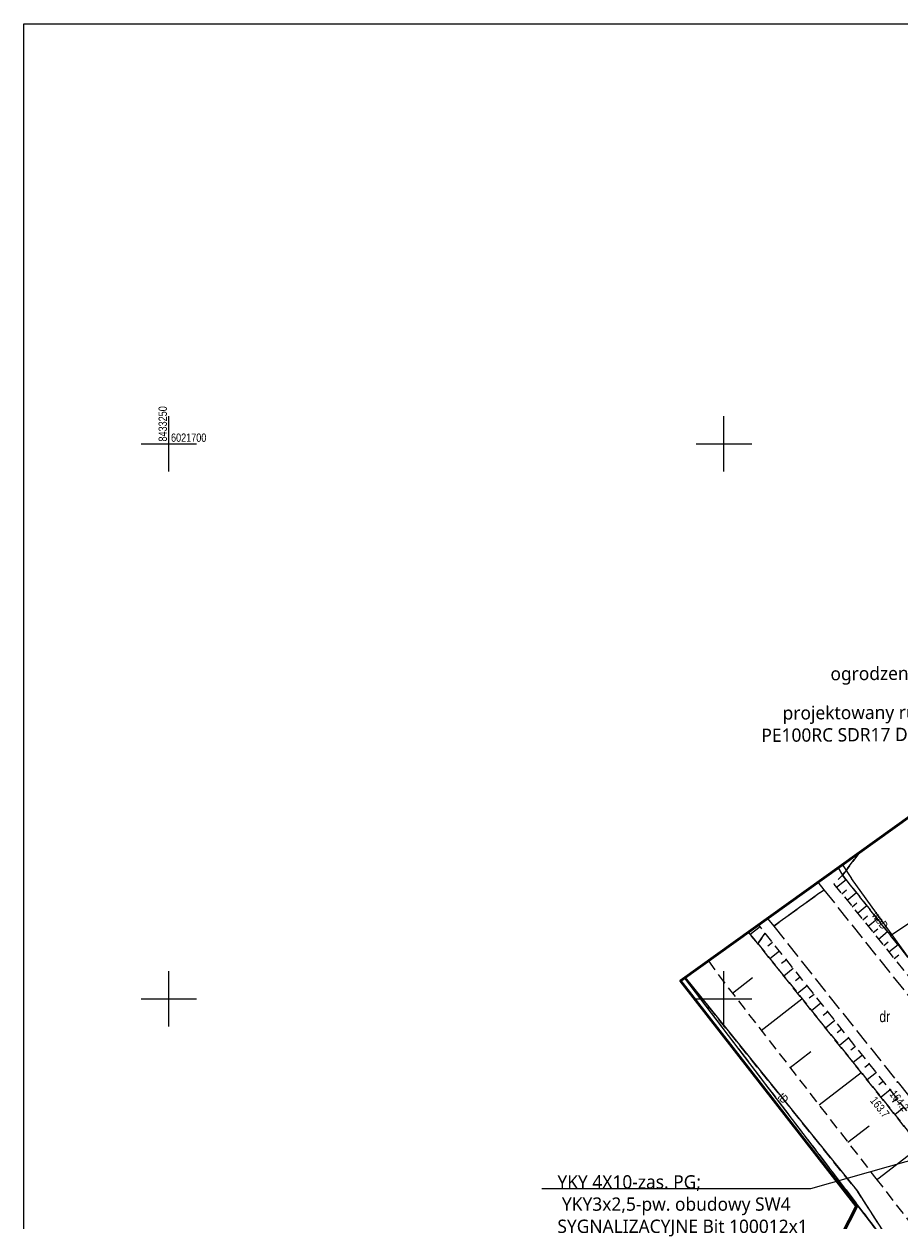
# Model space of a CAD drawing. Header units: metres. Extents: x 8433237 to 8433443, y 6021296 to 6021738.
# Tile 16 of 22: x 8433237 to 8433316, y 6021630 to 6021738. Entities that reach past the tile are written whole.
import ezdxf
from ezdxf import colors
from ezdxf.entities.mleader import LeaderData, LeaderLine
from ezdxf.enums import TextEntityAlignment as Align
from ezdxf.math import Vec2, Vec3

# ---------------------------------------------------------------- set-up
doc = ezdxf.new("R2010")
doc.units = ezdxf.units.M
for name, pattern in [('L_0_03', [1, 0.5, -0.5]), ('L_0_04', [1.5, 1, -0.5]), ('L_0_06', [2, 1.5, -0.5])]:
    doc.linetypes.add(name, pattern=pattern)
doc.layers.get('0').update_dxf_attribs({"linetype": 'CONTINUOUS', "lineweight": 18})
for name, color, linetype, lineweight in [('!ramka', 7, 'CONTINUOUS', 18), ('a_opis', 250, 'CONTINUOUS', 9), ('EGB_DzialkaEwidencyjna', 7, 'CONTINUOUS', 18), ('EGB_KonturKlasyfikacyjny', 96, 'L_0_06', 18), ('EGB_KonturUzytkuGruntowego', 96, 'L_0_03', 18), ('GES_PrzewodTelekomunikacyjny', 30, 'CONTINUOUS', 18), ('GES_PrzewodWodociagowy', 5, 'CONTINUOUS', 18), ('KR_ObiektKarto', 7, 'CONTINUOUS', 18), ('OT_Komunikacja', 7, 'CONTINUOUS', 18), ('OT_Rzedna', 7, 'CONTINUOUS', 18), ('OT_Skarpa', 7, 'CONTINUOUS', 18), ('OT_ZagospodarowanieTerenu', 7, 'CONTINUOUS', 18), ('Siatka', 7, 'CONTINUOUS', 18), ('zakres', 52, 'CONTINUOUS', 50)]:
    doc.layers.add(name, color=color, linetype=linetype, lineweight=lineweight)
doc.layers.add('DIM', color=7, linetype='CONTINUOUS')
doc.styles.add('Arial', font='Arial.ttf')
doc.styles.get("Standard").update_dxf_attribs({"font": 'simplex.shx'})

# ---------------------------------------------------------------- blocks, each defined once
blk = doc.blocks.new('OTRS')
at = {"linetype": 'Continuous', "lineweight": 13}
blk.add_hatch(color=0, dxfattribs=at).paths.add_polyline_path([(0, -0.09, 1), (0, 0.09, 1)])
at = {"color": 0, "linetype": 'Continuous', "lineweight": 13}
blk.add_circle((0, 0), 0.0906, dxfattribs=at)
blk = doc.blocks.new('OTRN')
at = {"linetype": 'Continuous', "lineweight": 13}
blk.add_hatch(color=0, dxfattribs=at).paths.add_polyline_path([(0, -0.09, 1), (0, 0.09, 1)])
at = {"color": 0, "linetype": 'Continuous', "lineweight": 13}
blk.add_circle((0, 0), 0.0906, dxfattribs=at)

msp = doc.modelspace()

# ---------------------------------------------------------------- linework, layer by layer
at = {"layer": '!ramka', "linetype": 'Continuous', "lineweight": 13, "flags": 128}
msp.add_lwpolyline([(8433236.95, 6021737.82), (8433443.33, 6021737.82), (8433443.33, 6021352.48), (8433236.95, 6021352.48)], close=True, dxfattribs=at)
at = {"layer": 'EGB_DzialkaEwidencyjna', "linetype": 'Continuous', "lineweight": 18, "flags": 128}
for points in [[(8433296.45, 6021651.87), (8433312.01, 6021631.45)], [(8433312.01, 6021631.45), (8433314.81, 6021627.77), (8433253.49, 6021504.14), (8433242.23, 6021481.42)], [(8433425.12, 6021470.36), (8433417.6, 6021481.1), (8433411.83, 6021489.34), (8433388.4, 6021522.76), (8433377.65, 6021538.1), (8433314.81, 6021627.77), (8433312.01, 6021631.45)]]:
    msp.add_lwpolyline(points, dxfattribs=at)
at = {"layer": 'EGB_KonturKlasyfikacyjny', "color": 82, "linetype": 'L_0_06', "lineweight": 18, "flags": 128}
for points in [[(8433296.45, 6021651.87), (8433312.01, 6021631.45)], [(8433312.01, 6021631.45), (8433314.81, 6021627.77), (8433253.49, 6021504.14), (8433242.23, 6021481.42)]]:
    msp.add_lwpolyline(points, dxfattribs=at)
at = {"layer": 'EGB_KonturUzytkuGruntowego', "color": 96, "linetype": 'L_0_03', "lineweight": 18, "flags": 128}
for points in [[(8433296.45, 6021651.87), (8433312.01, 6021631.45)], [(8433312.01, 6021631.45), (8433314.81, 6021627.77), (8433253.49, 6021504.14)], [(8433425.12, 6021470.36), (8433417.6, 6021481.1), (8433411.83, 6021489.34), (8433388.4, 6021522.76), (8433377.65, 6021538.1), (8433353.39, 6021572.71), (8433314.81, 6021627.77), (8433312.01, 6021631.45)]]:
    msp.add_lwpolyline(points, dxfattribs=at)
at = {"layer": 'GES_PrzewodTelekomunikacyjny', "color": 30, "linetype": 'Continuous', "lineweight": 18, "flags": 128}
for points in [[(8433296.51, 6021651.91), (8433312.02, 6021632.68), (8433312.37, 6021632.14)], [(8433312.37, 6021632.14), (8433320.02, 6021620.21), (8433334.24, 6021600.5), (8433344.78, 6021585.61), (8433364.92, 6021557.71), (8433371.52, 6021548.54), (8433381.73, 6021533.49), (8433384.96, 6021531.81), (8433391.21, 6021522.93), (8433393.21, 6021519.6), (8433398.13, 6021512.44), (8433411.66, 6021491.89), (8433421.24, 6021478.36), (8433426.09, 6021471.41)]]:
    msp.add_lwpolyline(points, dxfattribs=at)
at = {"layer": 'GES_PrzewodWodociagowy', "color": 5, "linetype": 'Continuous', "lineweight": 18, "flags": 128}
for points in [[(8433310.68, 6021662.08), (8433311.48, 6021660.84)], [(8433328.67, 6021637.02), (8433311.48, 6021660.84)]]:
    msp.add_lwpolyline(points, dxfattribs=at)
at = {"layer": 'KR_ObiektKarto', "linetype": 'Continuous', "lineweight": 18, "flags": 128}
for points in [[(8433310.15, 6021660.05), (8433311, 6021660.74)], [(8433322.22, 6021660.45), (8433315.03, 6021655.7)], [(8433310.62, 6021659.47), (8433311.04, 6021659.81)], [(8433311.09, 6021658.88), (8433311.94, 6021659.57)], [(8433311.56, 6021658.3), (8433311.98, 6021658.64)], [(8433312.03, 6021657.72), (8433312.87, 6021658.4)], [(8433312.5, 6021657.13), (8433312.92, 6021657.47)], [(8433312.98, 6021656.55), (8433313.81, 6021657.22)], [(8433303.26, 6021656.49), (8433302.36, 6021655.79)], [(8433303.75, 6021655.86), (8433303.62, 6021655.75)], [(8433313.45, 6021655.97), (8433313.86, 6021656.3)], [(8433313.92, 6021655.38), (8433314.74, 6021656.05)], [(8433304.37, 6021655.08), (8433303.94, 6021654.74)], [(8433314.39, 6021654.8), (8433314.8, 6021655.13)], [(8433314.86, 6021654.22), (8433315.68, 6021654.88)], [(8433305, 6021654.3), (8433304.14, 6021653.61)], [(8433315.34, 6021653.63), (8433315.74, 6021653.96)], [(8433305.62, 6021653.52), (8433305.19, 6021653.18)], [(8433306.25, 6021652.74), (8433305.39, 6021652.05)], [(8433300.76, 6021650.52), (8433302.57, 6021651.92)], [(8433306.87, 6021651.95), (8433306.44, 6021651.61)], [(8433307.49, 6021651.17), (8433306.64, 6021650.49)], [(8433308.12, 6021650.39), (8433307.69, 6021650.05)], [(8433303.36, 6021647.16), (8433307.03, 6021650)], [(8433308.74, 6021649.61), (8433307.89, 6021648.93)], [(8433309.37, 6021648.83), (8433308.94, 6021648.49)], [(8433309.99, 6021648.05), (8433309.14, 6021647.37)], [(8433310.61, 6021647.27), (8433310.19, 6021646.93)], [(8433311.24, 6021646.48), (8433310.4, 6021645.81)], [(8433305.96, 6021643.8), (8433307.83, 6021645.24)], [(8433311.86, 6021645.7), (8433311.44, 6021645.37)], [(8433312.48, 6021644.92), (8433311.65, 6021644.25)], [(8433313.11, 6021644.14), (8433312.69, 6021643.81)], [(8433308.57, 6021640.44), (8433312.35, 6021643.37)], [(8433313.73, 6021643.36), (8433312.9, 6021642.69)], [(8433314.36, 6021642.58), (8433313.94, 6021642.24)], [(8433314.98, 6021641.79), (8433314.15, 6021641.13)], [(8433315.6, 6021641.01), (8433315.18, 6021640.68)], [(8433316.22, 6021640.23), (8433315.39, 6021639.56)], [(8433311.17, 6021637.08), (8433313.09, 6021638.56)], [(8433313.98, 6021633.88), (8433317.64, 6021636.71)], [(8433313.77, 6021633.72), (8433313.98, 6021633.88)]]:
    msp.add_lwpolyline(points, dxfattribs=at)
at = {"layer": 'OT_Komunikacja', "color": 7, "linetype": 'L_0_06', "lineweight": 18, "flags": 128}
for points in [[(8433303.93, 6021657.24), (8433304.48, 6021656.54), (8433309.02, 6021659.83), (8433308.49, 6021660.5)], [(8433327.46, 6021636.76), (8433319.76, 6021646.4), (8433309.02, 6021659.83), (8433304.48, 6021656.54)], [(8433304.48, 6021656.54), (8433315.64, 6021642.5), (8433321.29, 6021635.44)]]:
    msp.add_lwpolyline(points, dxfattribs=at)
at = {"layer": 'OT_Skarpa', "color": 7, "linetype": 'L_0_04', "lineweight": 18, "flags": 128}
for points in [[(8433310.28, 6021661.79), (8433310.67, 6021661.15), (8433312.21, 6021663.17)], [(8433312.21, 6021663.17), (8433310.67, 6021661.15)], [(8433329.48, 6021637.19), (8433321.42, 6021647.7), (8433310.67, 6021661.15), (8433309.91, 6021660.34)], [(8433310.67, 6021661.15), (8433321.42, 6021647.7), (8433329.48, 6021637.19)], [(8433309.91, 6021660.34), (8433320.59, 6021647.14), (8433328.54, 6021636.99)], [(8433302.19, 6021655.99), (8433303.05, 6021654.97), (8433303.72, 6021655.9), (8433303.13, 6021656.66)], [(8433319.03, 6021634.96), (8433313.96, 6021641.37), (8433303.05, 6021654.97), (8433302.19, 6021655.99)], [(8433320.2, 6021635.21), (8433314.96, 6021641.82), (8433303.72, 6021655.9), (8433303.05, 6021654.97)], [(8433303.05, 6021654.97), (8433313.96, 6021641.37), (8433319.03, 6021634.96)], [(8433298.61, 6021653.42), (8433299.85, 6021651.7), (8433313.69, 6021633.82)], [(8433313.69, 6021633.82), (8433315.99, 6021630.85), (8433319.75, 6021625.96), (8433326.64, 6021616.98), (8433337.28, 6021602.25), (8433344.87, 6021591.44), (8433353.77, 6021579.31), (8433360.53, 6021570.03), (8433368.44, 6021558.68), (8433372.45, 6021552.59), (8433376.16, 6021546.93), (8433388.31, 6021530.94), (8433390.41, 6021533.28), (8433385.62, 6021540.91), (8433378.53, 6021551.97), (8433370.33, 6021564.87), (8433359.84, 6021581.03), (8433350.99, 6021594.44), (8433349.43, 6021596.69), (8433348.81, 6021596.56), (8433347.83, 6021596.02), (8433337.76, 6021610.44), (8433324.99, 6021627.41), (8433319.03, 6021634.96)]]:
    msp.add_lwpolyline(points, dxfattribs=at)
at = {"layer": 'OT_ZagospodarowanieTerenu', "color": 7, "linetype": 'L_0_04', "lineweight": 18, "flags": 128}
for points in [[(8433310.28, 6021661.79), (8433310.67, 6021661.15), (8433312.21, 6021663.17)], [(8433312.37, 6021632.14), (8433312.02, 6021632.68), (8433296.51, 6021651.91)], [(8433299.7, 6021607.39), (8433300.5, 6021606.35), (8433302.77, 6021603.49), (8433314.98, 6021628.07), (8433312.37, 6021632.14)]]:
    msp.add_lwpolyline(points, dxfattribs=at)
at = {"layer": 'Siatka', "linetype": 'Continuous', "lineweight": 18, "flags": 128}
for points in [[(8433250, 6021697.5), (8433250, 6021702.5)], [(8433300, 6021697.5), (8433300, 6021702.5)], [(8433247.5, 6021700), (8433252.5, 6021700)], [(8433297.5, 6021700), (8433302.5, 6021700)], [(8433250, 6021647.5), (8433250, 6021652.5)], [(8433300, 6021647.5), (8433300, 6021652.5)], [(8433247.5, 6021650), (8433252.5, 6021650)], [(8433297.5, 6021650), (8433302.5, 6021650)]]:
    msp.add_lwpolyline(points, dxfattribs=at)
at = {"layer": 'zakres', "linetype": 'Continuous', "lineweight": 50, "flags": 128}
msp.add_lwpolyline([(8433419.62, 6021522.82), (8433442.36, 6021489.13), (8433352.75, 6021391.57), (8433241.38, 6021481.96), (8433240.2, 6021491.16), (8433311.93, 6021631.29), (8433296.1, 6021651.62), (8433321.76, 6021670.02), (8433343.71, 6021730.5), (8433425.65, 6021684.78), (8433401.32, 6021655.01), (8433378.38, 6021641.74), (8433371.24, 6021630.95), (8433436.67, 6021534.03)], close=True, dxfattribs=at)

# ---------------------------------------------------------------- block references
at = {"layer": 'OT_Rzedna', "linetype": 'Continuous', "xscale": 0.5, "yscale": 0.5, "zscale": 0.5}
for name, p in [('OTRN', (8433314.96, 6021641.82)), ('OTRS', (8433315.64, 6021642.5)), ('OTRN', (8433313.96, 6021641.37))]:
    msp.add_blockref(name, p, dxfattribs=at)

# ---------------------------------------------------------------- texts
at = {"layer": 'EGB_KonturUzytkuGruntowego', "color": 96, "style": 'Arial', "width": 0.78}
msp.add_text('dr', height=1, rotation=-360, dxfattribs=at).set_placement((8433314, 6021648.9), align=Align.TOP_LEFT)
at = {"layer": 'GES_PrzewodTelekomunikacyjny', "color": 30, "style": 'Arial', "width": 0.78}
msp.add_text('tD', height=0.75, rotation=308.9, dxfattribs=at).set_placement((8433305.34, 6021641.05), align=Align.MIDDLE_CENTER)
at = {"layer": 'GES_PrzewodWodociagowy', "color": 5, "style": 'Arial', "width": 0.78}
msp.add_text('woD', height=0.75, rotation=306.2, dxfattribs=at).set_placement((8433314.07, 6021657.06), align=Align.MIDDLE_CENTER)
at = {"layer": 'OT_Rzedna', "color": 7, "style": 'Arial', "width": 0.78}
for s, rotation, p in [('164.2', 308.4, (8433314.69, 6021641.25)), ('163.7', 308.3, (8433312.94, 6021640.67))]:
    msp.add_text(s, height=0.75, rotation=rotation, dxfattribs=at).set_placement(p, align=Align.BOTTOM_LEFT)
at = {"layer": 'Siatka', "style": 'Arial', "width": 0.78}
for s, rotation, p in [('8433250', -270, (8433250.05, 6021700.2)), ('6021700', -360, (8433250.2, 6021699.95))]:
    msp.add_text(s, height=0.75, rotation=rotation, dxfattribs=at).set_placement(p, align=Align.BOTTOM_LEFT)

# ---------------------------------------------------------------- leaders
at = {"layer": 'DIM', "color": 1, "linetype": 'ByBlock', "lineweight": 18}
ml = msp.add_multileader_mtext('Standard', dxfattribs=at)
ml.set_content('\\pxql;{\\fTrebuchet MS|b0|i0|c238|p34;YKY 4X10-zas. PG;\\P YKY3x2,5-pw. obudowy SW4\\PSYGNALIZACYJNE Bit 100012x1}')
ml.set_leader_properties()
ml.build(insert=Vec2(0, 0))
ml.multileader.update_dxf_attribs({"text_right_attachment_type": 6, "dogleg_length": 0.36, "arrow_head_size": 0.18})
ctx = ml.context
ctx.base_point, ctx.char_height, ctx.arrow_head_size, ctx.landing_gap_size, ctx.plane_origin = Vec3(8433284.91, 6021633.5), 1.2, 0.18, 0.09, Vec3(8433351.1, 6021645.12)
ctx.right_attachment, ctx.text_align_type = 6, 2
notes = []
notes.append((ctx, [(0, (1, 1, 0), (8433307.79, 6021632.88), (-1, 0), 0.36, [(0, [(8433351.1, 6021645.12)], 0, [])])]))
ctx.mtext.insert, ctx.mtext.flow_direction = Vec3(8433285, 6021634.11), 5
for ctx, leaders in notes:
    for number, flags, end, landing, length, lines in leaders:
        leader = LeaderData()
        leader.index, (leader.has_last_leader_line, leader.has_dogleg_vector, leader.attachment_direction) = number, flags
        leader.last_leader_point, leader.dogleg_vector, leader.dogleg_length = Vec3(end), Vec3(landing), length
        for number, points, colour, breaks in lines:
            line = LeaderLine()
            line.index, line.vertices, line.color, line.breaks = number, Vec3.list(points), colors.encode_raw_color(colour), breaks
            leader.lines.append(line)
        ctx.leaders.append(leader)

# ---------------------------------------------------------------- next in the draw order: leaders
at = {"layer": 'a_opis', "color": 0, "linetype": 'ByBlock', "lineweight": 9}
ml = msp.add_multileader_mtext('Standard', dxfattribs=at)
ml.set_content('{\\fTrebuchet MS|b0|i0|c238|p34;projektowany rurociąg tłoczny\\PPE100RC SDR17 DN160; L=28,5m\\PEtap 2}')
ml.set_leader_properties()
ml.build(insert=Vec2(0, 0))
ml.multileader.update_dxf_attribs({"arrow_head_size": 1.5})
ctx = ml.context
ctx.base_point, ctx.char_height, ctx.arrow_head_size, ctx.landing_gap_size, ctx.plane_origin, ctx.plane_x_axis, ctx.plane_y_axis = Vec3(8433309.22, 6021675.59), 1.2, 1.5, 0.5, Vec3(8433325.76, 6021783.04), Vec3(0.99998, 0.006313), Vec3(-0.006313, 0.99998)
ctx.text_align_type, ctx.attachment_type = 2, 2
notes = []
notes.append((ctx, [(0, (1, 1, 0), (8433328.34, 6021675.71), (-0.99998, -0.006313), 0.335, [(0, [(8433335.27, 6021655.45)], 0, [])])]))
ctx.mtext.insert, ctx.mtext.text_direction, ctx.mtext.rotation, ctx.mtext.alignment, ctx.mtext.flow_direction = Vec3(8433327.5, 6021676.49), Vec3(0.99998, 0.006313), 0.006313, 3, 5
ctx.mtext.has_bg_fill, ctx.mtext.bg_color, ctx.mtext.bg_scale_factor, ctx.mtext.bg_transparency, ctx.mtext.use_window_bg_color = 1, -1023410167, 1.5, 0, 1
for ctx, leaders in notes:
    for number, flags, end, landing, length, lines in leaders:
        leader = LeaderData()
        leader.index, (leader.has_last_leader_line, leader.has_dogleg_vector, leader.attachment_direction) = number, flags
        leader.last_leader_point, leader.dogleg_vector, leader.dogleg_length = Vec3(end), Vec3(landing), length
        for number, points, colour, breaks in lines:
            line = LeaderLine()
            line.index, line.vertices, line.color, line.breaks = number, Vec3.list(points), colors.encode_raw_color(colour), breaks
            leader.lines.append(line)
        ctx.leaders.append(leader)

# ---------------------------------------------------------------- next in the draw order: leaders
ml = msp.add_multileader_mtext('Standard', dxfattribs=at)
ml.set_content('{\\fTrebuchet MS|b0|i0|c238|p34;ogrodzenie wraz z bramą wjazdowa i furtką}')
ml.set_leader_properties()
ml.build(insert=Vec2(0, 0))
ml.multileader.update_dxf_attribs({"arrow_head_size": 1.5})
ctx = ml.context
ctx.base_point, ctx.char_height, ctx.arrow_head_size, ctx.landing_gap_size, ctx.plane_origin, ctx.plane_x_axis, ctx.plane_y_axis = Vec3(8433316.58, 6021679.15), 1.2, 1.5, 0.5, Vec3(8433337.45, 6021786.98), Vec3(0.99998, 0.006313), Vec3(-0.006313, 0.99998)
ctx.text_align_type, ctx.attachment_type = 2, 2
notes = []
notes.append((ctx, [(0, (1, 1, 0), (8433342.32, 6021679.32), (-0.99998, -0.006313), 0.335, [(0, [(8433339.95, 6021664.9)], 0, [])])]))
ctx.mtext.insert, ctx.mtext.text_direction, ctx.mtext.rotation, ctx.mtext.alignment, ctx.mtext.flow_direction = Vec3(8433341.48, 6021680.09), Vec3(0.99998, 0.006313), 0.006313, 3, 5
ctx.mtext.has_bg_fill, ctx.mtext.bg_color, ctx.mtext.bg_scale_factor, ctx.mtext.bg_transparency, ctx.mtext.use_window_bg_color = 1, -1023410167, 1.5, 0, 1
for ctx, leaders in notes:
    for number, flags, end, landing, length, lines in leaders:
        leader = LeaderData()
        leader.index, (leader.has_last_leader_line, leader.has_dogleg_vector, leader.attachment_direction) = number, flags
        leader.last_leader_point, leader.dogleg_vector, leader.dogleg_length = Vec3(end), Vec3(landing), length
        for number, points, colour, breaks in lines:
            line = LeaderLine()
            line.index, line.vertices, line.color, line.breaks = number, Vec3.list(points), colors.encode_raw_color(colour), breaks
            leader.lines.append(line)
        ctx.leaders.append(leader)

doc.saveas('drawing.dxf')
